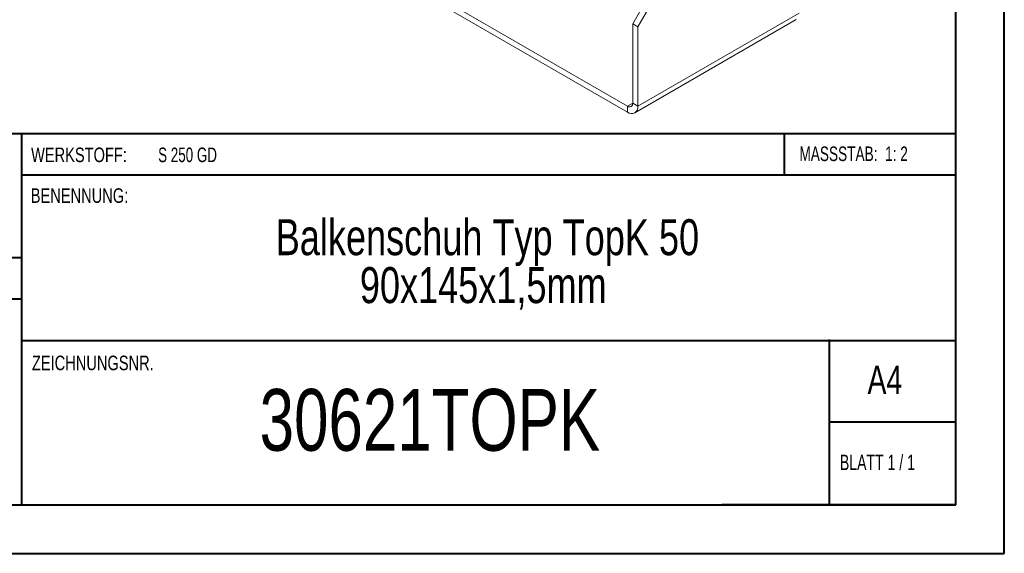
# Model space of a CAD drawing. Header units: millimetres. Extents: x 0 to 210, y 0 to 297.
# Tile 2 of 7: x 109 to 210, y 0 to 55. Entities that reach past the tile are written whole.
import ezdxf

# ---------------------------------------------------------------- set-up
doc = ezdxf.new("R2010")
doc.units = ezdxf.units.MM
doc.styles.add('SLDTEXTSTYLE0', font='TXT', dxfattribs={"width": 0.75})
doc.styles.add('SLDTEXTSTYLE1', font='TXT', dxfattribs={"width": 0.681818})
doc.styles.add('SLDTEXTSTYLE2', font='TXT', dxfattribs={"width": 0.7})
doc.styles.add('SLDTEXTSTYLE3', font='TXT', dxfattribs={"width": 0.6875})

# ---------------------------------------------------------------- blocks, each defined once
blk = doc.blocks.new('SW_NOTE_1')
at = {"color": 0, "linetype": 'Continuous', "lineweight": 0, "char_height": 3.7042, "attachment_point": 2, "style": 'SLDTEXTSTYLE0'}
for s, insert in [('Balkenschuh Typ TopK 50', (29.46, 4.77)), ('90x145x1,5mm', (29.03, -0.16))]:
    blk.add_mtext(s, dxfattribs=dict(at, insert=insert))

msp = doc.modelspace()

# ---------------------------------------------------------------- linework, layer by layer
at = {"color": 7, "linetype": 'Continuous', "lineweight": 40}
for p, q in [((210.08, 0.21), (210.08, 297.21)), ((205.08, 5.21), (205.08, 292.21)), ((205.08, 43.37), (10.11, 43.37)), ((108.91, 43.37), (108.91, 5.12)), ((187.47, 39.12), (187.47, 43.37)), ((205.08, 39.12), (108.91, 39.12)), ((108.91, 30.62), (10.11, 30.62)), ((108.91, 26.37), (10.11, 26.37)), ((108.91, 22.12), (205.08, 22.12)), ((192.08, 5.21), (192.08, 22.21)), ((205.08, 13.71), (192.08, 13.71)), ((10.08, 5.21), (205.08, 5.21)), ((205.08, 5.21), (180.99, 5.21)), ((0.08, 0.21), (210.08, 0.21))]:
    msp.add_line(p, q, dxfattribs=at)
at = {"color": 7, "linetype": 'Continuous', "lineweight": 15}
for p, q in [((171.3, 46.21), (140.54, 63.97)), ((171.3, 45.6), (140.54, 63.35)), ((171.83, 54.68), (175.72, 61.42)), ((172.36, 54.37), (176.25, 61.11)), ((172.36, 46.21), (188.98, 55.8)), ((172.05, 45.52), (188.66, 55.12)), ((171.83, 54.68), (172.36, 54.37)), ((171.83, 46.52), (171.83, 54.68)), ((172.36, 46.21), (172.36, 54.37)), ((171.83, 46.52), (171.3, 46.21)), ((171.3, 46.21), (171.3, 45.6)), ((171.83, 46.52), (172.36, 46.21))]:
    msp.add_line(p, q, dxfattribs=at)
for centre, radius in [((171.5, 46.46), 0.328), ((171.71, 46.1), 0.655)]:
    msp.add_arc(centre, radius, 230.7967, 9.214, dxfattribs=at)

# ---------------------------------------------------------------- block references
at = {"color": 7, "linetype": 'Continuous', "lineweight": 0}
msp.add_blockref('SW_NOTE_1', (127.42, 29.82), dxfattribs=at)

# ---------------------------------------------------------------- texts
for s, insert, char_height, attachment_point, style in [('WERKSTOFF:', (109.91, 41.96), 1.5, 1, 'SLDTEXTSTYLE0'), ('S 250 GD', (122.99, 41.96), 1.5, 1, 'SLDTEXTSTYLE3'), ('MASSSTAB:  1: 2', (188.99, 42.07), 1.5, 1, 'SLDTEXTSTYLE2'), ('BENENNUNG:', (109.88, 37.77), 1.5, 1, 'SLDTEXTSTYLE0'), ('ZEICHNUNGSNR.', (110, 20.55), 1.5, 1, 'SLDTEXTSTYLE0'), ('A4', (196, 19.52), 2.91, 1, 'SLDTEXTSTYLE0'), ('30621TOPK', (150.96, 17.12), 6.35, 2, 'SLDTEXTSTYLE0'), ('BLATT 1 / 1', (193.16, 10.36), 1.5875, 1, 'SLDTEXTSTYLE1')]:
    msp.add_mtext(s, dxfattribs=dict(at, insert=insert, char_height=char_height, attachment_point=attachment_point, style=style))

doc.saveas('drawing.dxf')
